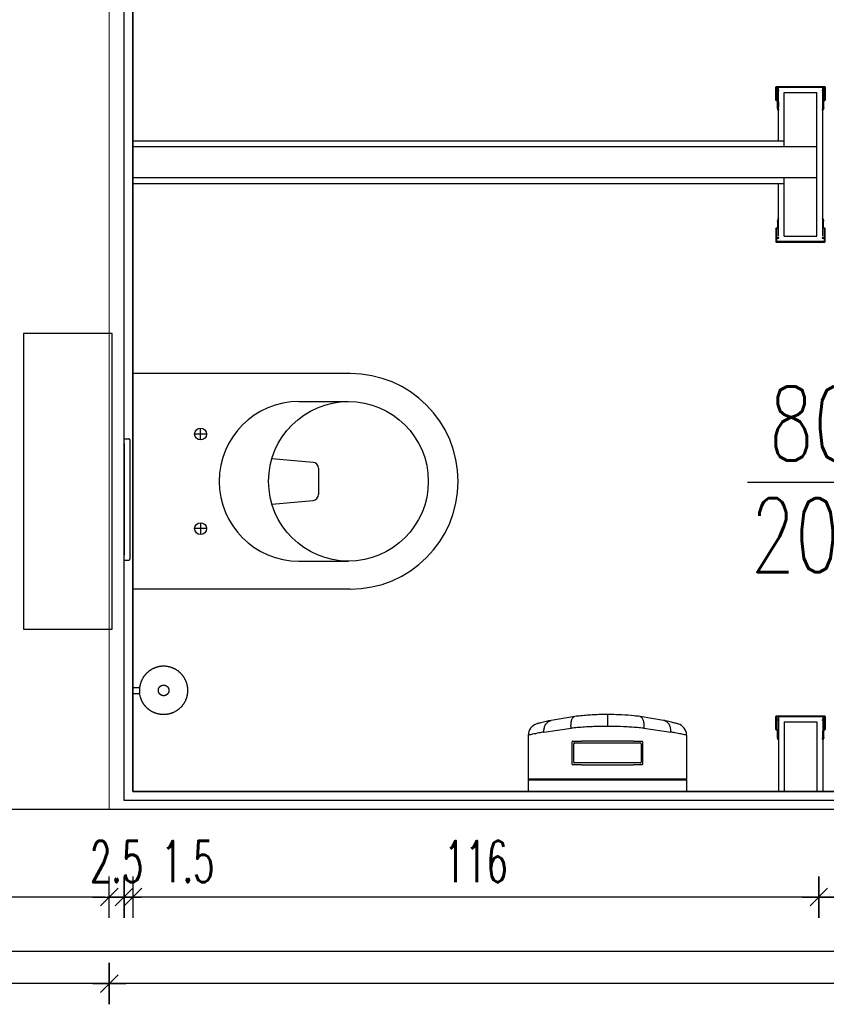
# Model space of a CAD drawing. Header units: centimetres. Extents: x -15121 to 30567, y -60641 to 0.
# Tile 29 of 256: x 2229 to 2365, y -25622 to -25455. Entities that reach past the tile are written whole.
import ezdxf

# ---------------------------------------------------------------- set-up
doc = ezdxf.new("R2010")
doc.units = ezdxf.units.CM
doc.header["$LTSCALE"] = 60
for name, color, linetype in [('AIKA podłoga wc pod meble', 8, 'Continuous'), ('AIKA sanitariaty', 7, 'Continuous'), ('AIKA TYNK', 5, 'Continuous'), ('AIKA widokowe', 7, 'Continuous'), ('AIKA wymiarowanie gnaizdka rzut lobby', 7, 'Continuous'), ('AIKA wymiarowanie wc rzut', 7, 'Continuous'), ('AIKA ŚCIANA', 8, 'Continuous')]:
    doc.layers.add(name, color=color, linetype=linetype)
doc.layers.add('opisy', color=1, linetype='Continuous', lineweight=15)
doc.styles.add('RomanS', font='romans.shx')
doc.styles.add('wymiar', font='txt.shx', dxfattribs={"width": 0.6})
doc.dimstyles.new('Dwudziestka', dxfattribs={"dimtxt": 7, "dimasz": 0.7, "dimexe": 5, "dimexo": 0, "dimgap": 2.5, "dimtad": 1, "dimtoh": 1, "dimdec": 3, "dimrnd": 0.5, "dimdsep": 46, "dimtxsty": 'wymiar', "dimblk": 'znacznik', "dimcen": 0, "dimdle": 5, "dimse1": 1, "dimse2": 1, "dimclrd": 256, "dimclre": 256, "dimclrt": 256, "dimadec": 0, "dimazin": 0, "dimtfac": 0.4, "dimtdec": 3, "dimtix": 1, "dimtofl": 0, "dimtmove": 2, "dimatfit": 3, "dimldrblk": 'znacznik', "dimfxl": 1, "dimtolj": 1, "dimarcsym": 0})

# ---------------------------------------------------------------- blocks, each defined once
blk = doc.blocks.new('toaleta top')
at = {"layer": 'AIKA sanitariaty'}
for p, q in [((-18.25, 39.75), (-18.25, 3)), ((-13.5, 31.08), (-13.5, 39.45)), ((13.5, 31.08), (13.5, 39.45)), ((18.25, 39.75), (18.25, 3)), ((-3.85, 26.52), (-3.22, 33.48)), ((-2.22, 34.39), (2.22, 34.39)), ((3.85, 26.52), (3.22, 33.48)), ((-8, 15.44), (-8, 13.44)), ((8, 15.44), (8, 13.44)), ((-7, 14.44), (-9, 14.44)), ((7, 14.44), (9, 14.44)), ((-18.25, 3), (18.25, 3)), ((25, -0.5), (-25, -0.5)), ((-25, -0.5), (-25, -15.5)), ((25, -15.5), (25, -0.5)), ((-25, -15.5), (25, -15.5))]:
    blk.add_line(p, q, dxfattribs=at)
for centre, radius in [((0, 39.45), 13.5), ((-8, 14.44), 1), ((8, 14.44), 1)]:
    blk.add_circle(centre, radius, dxfattribs=at)
for centre, radius, start, end in [((0, 39.75), 18.25, 0, 180), ((-2.22, 33.39), 1, 90, 174.822), ((2.22, 33.39), 1, 5.178, 90), ((0, 31.08), 13.5, 180, 0)]:
    blk.add_arc(centre, radius, start, end, dxfattribs=at)
blk = doc.blocks.new('sl parawan')
at = {"layer": 'AIKA widokowe'}
for p, q in [((-59.55, -92.06), (-59.55, -94.27)), ((-51.3, -91.99), (-59.48, -91.99)), ((-59.42, -92.64), (-59.42, -92.12)), ((-59.42, -92.12), (-51.37, -92.12)), ((-59.05, -92.64), (-59.42, -92.64)), ((-59.42, -94.27), (-59.42, -92.71)), ((-59.42, -92.71), (-59.05, -92.71)), ((-59.15, -117.31), (-59.15, -92.12)), ((-59.05, -92.71), (-59.05, -92.64)), ((-58.15, -117.31), (-58.15, -92.99)), ((-52.65, -92.99), (-58.15, -92.99)), ((-52.65, -102.15), (-52.65, -92.99)), ((-51.37, -92.64), (-51.74, -92.64)), ((-51.74, -92.64), (-51.74, -92.71)), ((-51.74, -92.71), (-51.37, -92.71)), ((-51.65, -101.15), (-51.65, -92.12)), ((-51.37, -92.12), (-51.37, -92.64)), ((-51.37, -92.71), (-51.37, -94.27)), ((-51.24, -94.27), (-51.24, -92.06)), ((-59.27, -94.55), (-59.27, -95.45)), ((-59.14, -95.45), (-59.14, -94.55)), ((-51.65, -94.55), (-51.65, -95.45)), ((-51.52, -95.45), (-51.52, -94.55)), ((-59.31, -95.58), (-59.23, -95.94)), ((-59.28, -95.48), (-59.3, -95.54)), ((-59.18, -95.57), (-59.16, -95.53)), ((-59.1, -95.92), (-59.18, -95.57)), ((-51.61, -95.57), (-51.69, -95.92)), ((-51.63, -95.53), (-51.61, -95.57)), ((-51.56, -95.94), (-51.48, -95.58)), ((-51.49, -95.54), (-51.51, -95.48)), ((57.5, -101.15), (-52.65, -101.15)), ((57.5, -102.15), (-58.15, -102.15)), ((-58.15, -107.45), (57.5, -107.45)), ((-52.65, -117.31), (-52.65, -107.33)), ((-52.65, -108.45), (57.5, -108.45)), ((-51.65, -117.31), (-51.65, -108.45)), ((-59.31, -114.72), (-59.23, -114.36)), ((-59.28, -114.82), (-59.3, -114.76)), ((-59.27, -115.75), (-59.27, -114.85)), ((-59.1, -114.38), (-59.18, -114.73)), ((-59.18, -114.73), (-59.16, -114.77)), ((-59.14, -114.85), (-59.14, -115.75)), ((-51.61, -114.73), (-51.69, -114.38)), ((-51.65, -115.75), (-51.65, -114.85)), ((-51.63, -114.77), (-51.61, -114.73)), ((-51.56, -114.36), (-51.48, -114.72)), ((-51.52, -114.85), (-51.52, -115.75)), ((-51.49, -114.76), (-51.51, -114.82)), ((-59.55, -118.24), (-59.55, -116.03)), ((-59.42, -116.03), (-59.42, -117.59)), ((-51.37, -117.59), (-51.37, -116.03)), ((-51.24, -116.03), (-51.24, -118.24)), ((-51.3, -118.31), (-59.48, -118.31)), ((-59.42, -117.59), (-59.05, -117.59)), ((-59.05, -117.66), (-59.42, -117.66)), ((-59.42, -117.66), (-59.42, -118.18)), ((-59.42, -118.18), (-51.37, -118.18)), ((-59.05, -117.59), (-59.05, -117.66)), ((-52.65, -117.31), (-58.15, -117.31)), ((-51.74, -117.66), (-51.74, -117.59)), ((-51.74, -117.59), (-51.37, -117.59)), ((-51.37, -117.66), (-51.74, -117.66)), ((-51.37, -118.18), (-51.37, -117.66)), ((-59.55, -198.56), (-59.55, -200.78)), ((-59.55, -198.56), (-59.55, -200.78)), ((-59.55, -198.56), (-59.55, -200.78)), ((-57.52, -198.5), (-59.48, -198.5)), ((-57.52, -198.5), (-59.48, -198.5)), ((-51.3, -198.5), (-59.48, -198.5)), ((-59.42, -199.15), (-59.42, -198.63)), ((-59.42, -198.63), (-57.58, -198.63)), ((-59.42, -199.15), (-59.42, -198.63)), ((-59.42, -198.63), (-57.58, -198.63)), ((-59.42, -199.15), (-59.42, -198.63)), ((-59.42, -198.63), (-51.37, -198.63)), ((-59.05, -199.15), (-59.42, -199.15)), ((-59.05, -199.15), (-59.42, -199.15)), ((-59.05, -199.15), (-59.42, -199.15)), ((-59.42, -200.78), (-59.42, -199.22)), ((-59.42, -199.22), (-59.05, -199.22)), ((-59.42, -200.78), (-59.42, -199.22)), ((-59.42, -199.22), (-59.05, -199.22)), ((-59.42, -200.78), (-59.42, -199.22)), ((-59.42, -199.22), (-59.05, -199.22)), ((-59.15, -198.63), (-59.15, -211.27)), ((-59.05, -199.22), (-59.05, -199.15)), ((-59.05, -199.22), (-59.05, -199.15)), ((-59.05, -199.22), (-59.05, -199.15)), ((-52.65, -199.5), (-58.15, -199.5)), ((-58.15, -199.5), (-58.15, -211.27)), ((-52.65, -199.5), (-52.65, -211.27)), ((-51.37, -199.15), (-51.74, -199.15)), ((-51.74, -199.15), (-51.74, -199.22)), ((-51.74, -199.22), (-51.37, -199.22)), ((-51.65, -198.63), (-51.65, -211.27)), ((-51.37, -198.63), (-51.37, -199.15)), ((-51.37, -199.22), (-51.37, -200.78)), ((-51.24, -200.78), (-51.24, -198.56)), ((-59.27, -201.06), (-59.27, -201.96)), ((-59.27, -201.06), (-59.27, -201.96)), ((-59.27, -201.06), (-59.27, -201.96)), ((-59.14, -201.96), (-59.14, -201.06)), ((-59.14, -201.96), (-59.14, -201.06)), ((-59.14, -201.96), (-59.14, -201.06)), ((-51.65, -201.06), (-51.65, -201.96)), ((-51.52, -201.96), (-51.52, -201.06)), ((-59.31, -202.08), (-59.23, -202.45)), ((-59.28, -201.98), (-59.3, -202.04)), ((-59.28, -201.98), (-59.3, -202.05)), ((-59.18, -202.08), (-59.16, -202.03)), ((-59.18, -202.08), (-59.16, -202.04)), ((-59.1, -202.42), (-59.18, -202.08)), ((-51.61, -202.08), (-51.69, -202.42)), ((-51.63, -202.04), (-51.61, -202.08)), ((-51.56, -202.45), (-51.48, -202.08)), ((-51.49, -202.05), (-51.51, -201.98))]:
    blk.add_line(p, q, dxfattribs=at)
for centre, radius, start, end in [((-59.48, -92.06), 0.065, 90, 180), ((-51.3, -92.06), 0.065, 0, 90), ((-59.41, -94.27), 0.14, 180, 270), ((-59.41, -94.27), 0.01, 180, 270), ((-59.41, -94.55), 0.27, 0, 90), ((-59.41, -94.55), 0.14, 0, 90), ((-51.38, -94.55), 0.27, 90, 180), ((-51.38, -94.55), 0.14, 90, 180), ((-51.38, -94.27), 0.01, 270, 0), ((-51.38, -94.27), 0.14, 270, 0), ((-59.25, -95.56), 0.055, 154.9424, 192.3489), ((-59.33, -95.45), 0.055, 334.9424, 0), ((-59.16, -95.93), 0.0649, 192.3489, 12.3224), ((-59.33, -95.45), 0.185, 334.9424, 0), ((-51.63, -95.93), 0.0649, 167.6776, 347.6511), ((-51.46, -95.45), 0.185, 180, 205.0576), ((-51.46, -95.45), 0.055, 180, 205.0576), ((-51.53, -95.56), 0.055, 347.6511, 25.0576), ((-59.25, -114.74), 0.055, 167.6511, 205.0576), ((-59.33, -114.85), 0.055, 0, 25.0576), ((-59.16, -114.37), 0.0649, 347.6776, 167.6511), ((-59.33, -114.85), 0.185, 0, 25.0576), ((-51.63, -114.37), 0.0649, 12.3489, 192.3224), ((-51.46, -114.85), 0.185, 154.9424, 180), ((-51.46, -114.85), 0.055, 154.9424, 180), ((-51.53, -114.74), 0.055, 334.9424, 12.3489), ((-59.41, -116.03), 0.14, 90, 180), ((-59.41, -116.03), 0.01, 90, 180), ((-59.41, -115.75), 0.14, 270, 0), ((-59.41, -115.75), 0.27, 270, 0), ((-51.38, -115.75), 0.27, 180, 270), ((-51.38, -115.75), 0.14, 180, 270), ((-51.38, -116.03), 0.14, 0, 90), ((-51.38, -116.03), 0.01, 0, 90), ((-59.48, -118.24), 0.065, 180, 270), ((-51.3, -118.24), 0.065, 270, 0), ((-59.48, -198.56), 0.065, 90, 180), ((-59.48, -198.56), 0.065, 90, 180), ((-59.48, -198.56), 0.065, 90, 180), ((-51.3, -198.56), 0.065, 0, 90), ((-59.41, -200.78), 0.14, 180, 270), ((-59.41, -200.78), 0.14, 180, 270), ((-59.41, -200.78), 0.14, 180, 270), ((-59.41, -200.78), 0.01, 180, 270), ((-59.41, -200.78), 0.01, 180, 270), ((-59.41, -200.78), 0.01, 180, 270), ((-59.41, -201.06), 0.27, 0, 90), ((-59.41, -201.06), 0.27, 0, 90), ((-59.41, -201.06), 0.27, 0, 90), ((-59.41, -201.06), 0.14, 0, 90), ((-59.41, -201.06), 0.14, 0, 90), ((-59.41, -201.06), 0.14, 0, 90), ((-51.38, -201.06), 0.27, 90, 180), ((-51.38, -201.06), 0.14, 90, 180), ((-51.38, -200.78), 0.01, 270, 0), ((-51.38, -200.78), 0.14, 270, 0), ((-59.25, -202.07), 0.055, 154.9424, 192.3489), ((-59.25, -202.07), 0.055, 154.9424, 192.3489), ((-59.33, -201.96), 0.055, 334.9424, 0), ((-59.33, -201.96), 0.055, 334.9424, 0), ((-59.16, -202.43), 0.0649, 192.3489, 12.3224), ((-59.33, -201.96), 0.185, 334.9424, 360), ((-59.33, -201.96), 0.185, 334.9424, 0), ((-51.63, -202.43), 0.0649, 167.6776, 347.6511), ((-51.46, -201.96), 0.185, 180, 205.0576), ((-51.46, -201.96), 0.055, 180, 205.0576), ((-51.53, -202.07), 0.055, 347.6511, 25.0576)]:
    blk.add_arc(centre, radius, start, end, dxfattribs=at)
blk = doc.blocks.new('sl szczotka rzut')
at = {"layer": 'AIKA sanitariaty', "transparency": 33554610}
for p, q in [((22238.01, -28535.25), (22238.01, -28534.12)), ((22239.01, -28535.25), (22239.01, -28534.12)), ((22239.01, -28535.25), (22238.01, -28535.25))]:
    blk.add_line(p, q, dxfattribs=at)
for points in [[(22235.26, -28527.56), (22235.39, -28527.42), (22235.5, -28527.29), (22235.6, -28527.19), (22235.69, -28527.1), (22235.78, -28527.02), (22235.85, -28526.95), (22235.92, -28526.89), (22235.99, -28526.84), (22236.06, -28526.79), (22236.12, -28526.74), (22236.18, -28526.7), (22236.24, -28526.66), (22236.3, -28526.62), (22236.35, -28526.58), (22236.41, -28526.55), (22236.47, -28526.51), (22236.53, -28526.48), (22236.59, -28526.45), (22236.65, -28526.42), (22236.71, -28526.39), (22236.77, -28526.36), (22236.83, -28526.33), (22236.89, -28526.3), (22236.95, -28526.28), (22237.01, -28526.25), (22237.07, -28526.23), (22237.14, -28526.2), (22237.2, -28526.18), (22237.26, -28526.16), (22237.33, -28526.14), (22237.39, -28526.12), (22237.46, -28526.1), (22237.52, -28526.09), (22237.59, -28526.07), (22237.65, -28526.06), (22237.72, -28526.04), (22237.78, -28526.03), (22237.85, -28526.02), (22237.91, -28526.01), (22237.98, -28526), (22238.05, -28525.99), (22238.11, -28525.98), (22238.18, -28525.98), (22238.25, -28525.97), (22238.31, -28525.97), (22238.38, -28525.97), (22238.45, -28525.97), (22238.51, -28525.97), (22238.58, -28525.97), (22238.65, -28525.97), (22238.71, -28525.97), (22238.78, -28525.97), (22238.85, -28525.98), (22238.91, -28525.98), (22238.98, -28525.99), (22239.05, -28526), (22239.11, -28526.01), (22239.18, -28526.02), (22239.25, -28526.03), (22239.31, -28526.04), (22239.38, -28526.06), (22239.44, -28526.07), (22239.51, -28526.09), (22239.57, -28526.1), (22239.64, -28526.12), (22239.7, -28526.14), (22239.76, -28526.16), (22239.83, -28526.18), (22239.89, -28526.2), (22239.95, -28526.23), (22240.02, -28526.25), (22240.08, -28526.28), (22240.14, -28526.3), (22240.2, -28526.33), (22240.26, -28526.36), (22240.32, -28526.39), (22240.38, -28526.42), (22240.44, -28526.45), (22240.5, -28526.48), (22240.56, -28526.51), (22240.62, -28526.55), (22240.67, -28526.58), (22240.73, -28526.62), (22240.79, -28526.65), (22240.84, -28526.69), (22240.9, -28526.73), (22240.95, -28526.77), (22241, -28526.81), (22241.06, -28526.85), (22241.11, -28526.89), (22241.16, -28526.94), (22241.21, -28526.98), (22241.26, -28527.02), (22241.31, -28527.07), (22241.36, -28527.12), (22241.41, -28527.16), (22241.45, -28527.21), (22241.5, -28527.26), (22241.54, -28527.31), (22241.59, -28527.36), (22241.63, -28527.41), (22241.67, -28527.46), (22241.72, -28527.51), (22241.76, -28527.56), (22241.8, -28527.62), (22241.84, -28527.67), (22241.88, -28527.73), (22241.91, -28527.78), (22241.95, -28527.84), (22241.99, -28527.89), (22242.02, -28527.95), (22242.05, -28528.01), (22242.09, -28528.07), (22242.12, -28528.13), (22242.15, -28528.19), (22242.18, -28528.25), (22242.21, -28528.31), (22242.24, -28528.37), (22242.27, -28528.43), (22242.29, -28528.49), (22242.32, -28528.55), (22242.34, -28528.61), (22242.36, -28528.68), (22242.39, -28528.74), (22242.41, -28528.8), (22242.43, -28528.87), (22242.45, -28528.93), (22242.46, -28529), (22242.48, -28529.06), (22242.5, -28529.13), (22242.51, -28529.19), (22242.52, -28529.26), (22242.54, -28529.32), (22242.55, -28529.39), (22242.56, -28529.45), (22242.57, -28529.52), (22242.58, -28529.59), (22242.58, -28529.65), (22242.59, -28529.72), (22242.59, -28529.79), (22242.6, -28529.85), (22242.6, -28529.92), (22242.6, -28529.99), (22242.6, -28530.05), (22242.6, -28530.12), (22242.6, -28530.19), (22242.6, -28530.25), (22242.59, -28530.32), (22242.59, -28530.39), (22242.58, -28530.45), (22242.58, -28530.52), (22242.57, -28530.59), (22242.56, -28530.65), (22242.55, -28530.72), (22242.54, -28530.79), (22242.52, -28530.85), (22242.51, -28530.92), (22242.5, -28530.98), (22242.48, -28531.05), (22242.46, -28531.11), (22242.45, -28531.18), (22242.43, -28531.24), (22242.41, -28531.3), (22242.39, -28531.37), (22242.36, -28531.43), (22242.34, -28531.49), (22242.32, -28531.56), (22242.29, -28531.62), (22242.27, -28531.68), (22242.24, -28531.74), (22242.21, -28531.8), (22242.18, -28531.86), (22242.15, -28531.92), (22242.12, -28531.98), (22242.09, -28532.04), (22242.05, -28532.1), (22242.02, -28532.16), (22241.99, -28532.21), (22241.95, -28532.27), (22241.91, -28532.33), (22241.88, -28532.38), (22241.84, -28532.44), (22241.8, -28532.49), (22241.76, -28532.54), (22241.72, -28532.6), (22241.67, -28532.65), (22241.63, -28532.7), (22241.59, -28532.75), (22241.54, -28532.8), (22241.5, -28532.85), (22241.45, -28532.9), (22241.41, -28532.94), (22241.36, -28532.99), (22241.31, -28533.04), (22241.26, -28533.08), (22241.21, -28533.13), (22241.16, -28533.17), (22241.11, -28533.21), (22241.06, -28533.26), (22241, -28533.3), (22240.95, -28533.34), (22240.9, -28533.38), (22240.84, -28533.42), (22240.79, -28533.45), (22240.73, -28533.49), (22240.67, -28533.53), (22240.62, -28533.56), (22240.56, -28533.59), (22240.5, -28533.63), (22240.44, -28533.66), (22240.38, -28533.69), (22240.32, -28533.72), (22240.26, -28533.75), (22240.2, -28533.78), (22240.14, -28533.8), (22240.08, -28533.83), (22240.02, -28533.86), (22239.95, -28533.88), (22239.89, -28533.9), (22239.83, -28533.93), (22239.76, -28533.95), (22239.7, -28533.97), (22239.64, -28533.99), (22239.57, -28534), (22239.51, -28534.02), (22239.44, -28534.04), (22239.38, -28534.05), (22239.32, -28534.06), (22239.27, -28534.07), (22239.22, -28534.09), (22239.17, -28534.09), (22239.13, -28534.1), (22239.1, -28534.11), (22239.07, -28534.11), (22239.05, -28534.11), (22239.03, -28534.12), (22239.01, -28534.12), (22238.99, -28534.12), (22238.97, -28534.12), (22238.94, -28534.12), (22238.9, -28534.13), (22238.86, -28534.13), (22238.81, -28534.13), (22238.75, -28534.13), (22238.69, -28534.14), (22238.62, -28534.14), (22238.55, -28534.14), (22238.47, -28534.14), (22238.39, -28534.14), (22238.31, -28534.13), (22238.23, -28534.13), (22238.16, -28534.13), (22238.1, -28534.12), (22238.04, -28534.12), (22238, -28534.12), (22237.98, -28534.12)], [(22235.26, -28527.56), (22235.16, -28527.72), (22235.07, -28527.86), (22234.99, -28527.98), (22234.93, -28528.09), (22234.88, -28528.19), (22234.83, -28528.29), (22234.79, -28528.37), (22234.76, -28528.45), (22234.73, -28528.52), (22234.7, -28528.6), (22234.67, -28528.67), (22234.65, -28528.73), (22234.62, -28528.8), (22234.6, -28528.87), (22234.58, -28528.93), (22234.56, -28529), (22234.55, -28529.06), (22234.53, -28529.13), (22234.52, -28529.19), (22234.5, -28529.26), (22234.49, -28529.32), (22234.48, -28529.39), (22234.47, -28529.45), (22234.46, -28529.52), (22234.45, -28529.59), (22234.45, -28529.65), (22234.44, -28529.72), (22234.43, -28529.79), (22234.43, -28529.85), (22234.43, -28529.92), (22234.43, -28529.99), (22234.43, -28530.05), (22234.43, -28530.12), (22234.43, -28530.19), (22234.43, -28530.25), (22234.43, -28530.32), (22234.44, -28530.39), (22234.45, -28530.45), (22234.45, -28530.52), (22234.46, -28530.59), (22234.47, -28530.65), (22234.48, -28530.72), (22234.49, -28530.79), (22234.5, -28530.85), (22234.52, -28530.92), (22234.53, -28530.98), (22234.55, -28531.05), (22234.56, -28531.11), (22234.58, -28531.18), (22234.6, -28531.24), (22234.62, -28531.3), (22234.64, -28531.37), (22234.66, -28531.43), (22234.69, -28531.49), (22234.71, -28531.56), (22234.74, -28531.62), (22234.76, -28531.68), (22234.79, -28531.74), (22234.82, -28531.8), (22234.85, -28531.86), (22234.88, -28531.92), (22234.91, -28531.98), (22234.94, -28532.04), (22234.97, -28532.1), (22235.01, -28532.16), (22235.04, -28532.21), (22235.08, -28532.27), (22235.11, -28532.33), (22235.15, -28532.38), (22235.19, -28532.44), (22235.23, -28532.49), (22235.27, -28532.54), (22235.31, -28532.6), (22235.35, -28532.65), (22235.4, -28532.7), (22235.44, -28532.75), (22235.48, -28532.8), (22235.53, -28532.85), (22235.58, -28532.9), (22235.62, -28532.94), (22235.67, -28532.99), (22235.72, -28533.04), (22235.77, -28533.08), (22235.82, -28533.13), (22235.87, -28533.17), (22235.92, -28533.21), (22235.97, -28533.26), (22236.03, -28533.3), (22236.08, -28533.34), (22236.13, -28533.38), (22236.19, -28533.42), (22236.24, -28533.45), (22236.3, -28533.49), (22236.36, -28533.53), (22236.41, -28533.56), (22236.47, -28533.59), (22236.53, -28533.63), (22236.59, -28533.66), (22236.65, -28533.69), (22236.71, -28533.72), (22236.78, -28533.75), (22236.84, -28533.78), (22236.92, -28533.81), (22236.99, -28533.85), (22237.07, -28533.88), (22237.16, -28533.91), (22237.26, -28533.94), (22237.37, -28533.97), (22237.49, -28534.01), (22237.63, -28534.04), (22237.79, -28534.08), (22237.98, -28534.12)]]:
    blk.add_lwpolyline(points, dxfattribs=at)
blk.add_lwpolyline([(22239.38, -28530.29), (22239.39, -28530.27), (22239.39, -28530.26), (22239.39, -28530.24), (22239.39, -28530.23), (22239.4, -28530.21), (22239.4, -28530.2), (22239.4, -28530.19), (22239.4, -28530.17), (22239.41, -28530.16), (22239.41, -28530.14), (22239.41, -28530.13), (22239.41, -28530.11), (22239.41, -28530.1), (22239.41, -28530.08), (22239.41, -28530.07), (22239.41, -28530.05), (22239.41, -28530.04), (22239.41, -28530.02), (22239.41, -28530.01), (22239.41, -28530), (22239.41, -28529.98), (22239.41, -28529.97), (22239.41, -28529.95), (22239.4, -28529.94), (22239.4, -28529.92), (22239.4, -28529.91), (22239.4, -28529.89), (22239.39, -28529.88), (22239.39, -28529.86), (22239.39, -28529.85), (22239.39, -28529.84), (22239.38, -28529.82), (22239.38, -28529.81), (22239.37, -28529.79), (22239.37, -28529.78), (22239.36, -28529.77), (22239.36, -28529.75), (22239.35, -28529.74), (22239.35, -28529.72), (22239.34, -28529.71), (22239.34, -28529.7), (22239.33, -28529.68), (22239.33, -28529.67), (22239.32, -28529.66), (22239.31, -28529.64), (22239.31, -28529.63), (22239.3, -28529.62), (22239.29, -28529.6), (22239.28, -28529.59), (22239.28, -28529.58), (22239.27, -28529.57), (22239.26, -28529.55), (22239.25, -28529.54), (22239.24, -28529.53), (22239.24, -28529.52), (22239.23, -28529.51), (22239.22, -28529.5), (22239.21, -28529.48), (22239.2, -28529.47), (22239.19, -28529.46), (22239.18, -28529.45), (22239.17, -28529.44), (22239.16, -28529.43), (22239.15, -28529.42), (22239.14, -28529.41), (22239.13, -28529.4), (22239.12, -28529.39), (22239.11, -28529.38), (22239.1, -28529.37), (22239.08, -28529.36), (22239.07, -28529.35), (22239.06, -28529.34), (22239.05, -28529.33), (22239.04, -28529.32), (22239.03, -28529.32), (22239.01, -28529.31), (22239, -28529.3), (22238.99, -28529.29), (22238.98, -28529.28), (22238.96, -28529.28), (22238.95, -28529.27), (22238.94, -28529.26), (22238.92, -28529.25), (22238.91, -28529.25), (22238.9, -28529.24), (22238.88, -28529.24), (22238.87, -28529.23), (22238.86, -28529.22), (22238.84, -28529.22), (22238.83, -28529.21), (22238.82, -28529.21), (22238.8, -28529.2), (22238.79, -28529.2), (22238.77, -28529.19), (22238.76, -28529.19), (22238.75, -28529.19), (22238.73, -28529.18), (22238.72, -28529.18), (22238.7, -28529.18), (22238.69, -28529.17), (22238.67, -28529.17), (22238.66, -28529.17), (22238.65, -28529.17), (22238.63, -28529.16), (22238.62, -28529.16), (22238.6, -28529.16), (22238.59, -28529.16), (22238.57, -28529.16), (22238.56, -28529.16), (22238.54, -28529.16), (22238.53, -28529.16), (22238.51, -28529.16), (22238.5, -28529.16), (22238.48, -28529.16), (22238.47, -28529.16), (22238.46, -28529.16), (22238.44, -28529.16), (22238.43, -28529.16), (22238.41, -28529.16), (22238.4, -28529.16), (22238.38, -28529.17), (22238.37, -28529.17), (22238.35, -28529.17), (22238.34, -28529.17), (22238.32, -28529.18), (22238.31, -28529.18), (22238.3, -28529.18), (22238.28, -28529.19), (22238.27, -28529.19), (22238.25, -28529.19), (22238.24, -28529.2), (22238.23, -28529.2), (22238.21, -28529.21), (22238.2, -28529.21), (22238.18, -28529.22), (22238.17, -28529.22), (22238.16, -28529.23), (22238.14, -28529.24), (22238.13, -28529.24), (22238.12, -28529.25), (22238.1, -28529.25), (22238.09, -28529.26), (22238.08, -28529.27), (22238.07, -28529.28), (22238.05, -28529.28), (22238.04, -28529.29), (22238.03, -28529.3), (22238.02, -28529.31), (22238, -28529.32), (22237.99, -28529.32), (22237.98, -28529.33), (22237.97, -28529.34), (22237.96, -28529.35), (22237.94, -28529.36), (22237.93, -28529.37), (22237.92, -28529.38), (22237.91, -28529.39), (22237.9, -28529.4), (22237.89, -28529.41), (22237.88, -28529.42), (22237.87, -28529.43), (22237.86, -28529.44), (22237.85, -28529.45), (22237.84, -28529.46), (22237.83, -28529.47), (22237.82, -28529.48), (22237.81, -28529.5), (22237.8, -28529.51), (22237.79, -28529.52), (22237.78, -28529.53), (22237.78, -28529.54), (22237.77, -28529.55), (22237.76, -28529.57), (22237.75, -28529.58), (22237.74, -28529.59), (22237.74, -28529.6), (22237.73, -28529.62), (22237.72, -28529.63), (22237.72, -28529.64), (22237.71, -28529.66), (22237.7, -28529.67), (22237.7, -28529.68), (22237.69, -28529.7), (22237.68, -28529.71), (22237.68, -28529.72), (22237.67, -28529.74), (22237.67, -28529.75), (22237.66, -28529.77), (22237.66, -28529.78), (22237.65, -28529.79), (22237.65, -28529.81), (22237.65, -28529.82), (22237.64, -28529.84), (22237.64, -28529.85), (22237.64, -28529.86), (22237.63, -28529.88), (22237.63, -28529.89), (22237.63, -28529.91), (22237.63, -28529.92), (22237.62, -28529.94), (22237.62, -28529.95), (22237.62, -28529.97), (22237.62, -28529.98), (22237.62, -28530), (22237.62, -28530.01), (22237.62, -28530.02), (22237.62, -28530.04), (22237.62, -28530.05), (22237.62, -28530.07), (22237.62, -28530.08), (22237.62, -28530.1), (22237.62, -28530.11), (22237.62, -28530.13), (22237.62, -28530.14), (22237.62, -28530.16), (22237.62, -28530.17), (22237.63, -28530.19), (22237.63, -28530.2), (22237.63, -28530.21), (22237.63, -28530.23), (22237.64, -28530.24), (22237.64, -28530.26), (22237.64, -28530.27), (22237.65, -28530.29), (22237.65, -28530.3), (22237.65, -28530.31), (22237.66, -28530.33), (22237.66, -28530.34), (22237.67, -28530.36), (22237.67, -28530.37), (22237.68, -28530.38), (22237.68, -28530.4), (22237.69, -28530.41), (22237.7, -28530.42), (22237.7, -28530.44), (22237.71, -28530.45), (22237.72, -28530.46), (22237.72, -28530.48), (22237.73, -28530.49), (22237.74, -28530.5), (22237.74, -28530.52), (22237.75, -28530.53), (22237.76, -28530.54), (22237.77, -28530.55), (22237.78, -28530.56), (22237.78, -28530.58), (22237.79, -28530.59), (22237.8, -28530.6), (22237.81, -28530.61), (22237.82, -28530.62), (22237.83, -28530.63), (22237.84, -28530.65), (22237.85, -28530.66), (22237.86, -28530.67), (22237.87, -28530.68), (22237.88, -28530.69), (22237.89, -28530.7), (22237.9, -28530.71), (22237.91, -28530.72), (22237.92, -28530.73), (22237.93, -28530.74), (22237.94, -28530.75), (22237.96, -28530.76), (22237.97, -28530.77), (22237.98, -28530.78), (22237.99, -28530.78), (22238, -28530.79), (22238.02, -28530.8), (22238.03, -28530.81), (22238.04, -28530.82), (22238.05, -28530.82), (22238.07, -28530.83), (22238.08, -28530.84), (22238.09, -28530.85), (22238.1, -28530.85), (22238.12, -28530.86), (22238.13, -28530.87), (22238.14, -28530.87), (22238.16, -28530.88), (22238.17, -28530.88), (22238.18, -28530.89), (22238.2, -28530.89), (22238.21, -28530.9), (22238.23, -28530.9), (22238.24, -28530.91), (22238.25, -28530.91), (22238.27, -28530.92), (22238.28, -28530.92), (22238.3, -28530.92), (22238.31, -28530.93), (22238.32, -28530.93), (22238.34, -28530.93), (22238.35, -28530.94), (22238.37, -28530.94), (22238.38, -28530.94), (22238.4, -28530.94), (22238.41, -28530.95), (22238.43, -28530.95), (22238.44, -28530.95), (22238.46, -28530.95), (22238.47, -28530.95), (22238.48, -28530.95), (22238.5, -28530.95), (22238.51, -28530.95), (22238.53, -28530.95), (22238.54, -28530.95), (22238.56, -28530.95), (22238.57, -28530.95), (22238.59, -28530.95), (22238.6, -28530.95), (22238.62, -28530.95), (22238.63, -28530.94), (22238.65, -28530.94), (22238.66, -28530.94), (22238.67, -28530.94), (22238.69, -28530.93), (22238.7, -28530.93), (22238.72, -28530.93), (22238.73, -28530.92), (22238.75, -28530.92), (22238.76, -28530.92), (22238.77, -28530.91), (22238.79, -28530.91), (22238.8, -28530.9), (22238.82, -28530.9), (22238.83, -28530.89), (22238.84, -28530.89), (22238.86, -28530.88), (22238.87, -28530.88), (22238.88, -28530.87), (22238.9, -28530.87), (22238.91, -28530.86), (22238.92, -28530.85), (22238.94, -28530.85), (22238.95, -28530.84), (22238.96, -28530.83), (22238.98, -28530.82), (22238.99, -28530.82), (22239, -28530.81), (22239.01, -28530.8), (22239.03, -28530.79), (22239.04, -28530.78), (22239.05, -28530.78), (22239.06, -28530.77), (22239.07, -28530.76), (22239.08, -28530.75), (22239.1, -28530.74), (22239.11, -28530.73), (22239.12, -28530.72), (22239.13, -28530.71), (22239.14, -28530.7), (22239.15, -28530.69), (22239.16, -28530.68), (22239.17, -28530.67), (22239.18, -28530.66), (22239.19, -28530.65), (22239.2, -28530.63), (22239.21, -28530.62), (22239.22, -28530.61), (22239.23, -28530.6), (22239.24, -28530.59), (22239.24, -28530.58), (22239.25, -28530.56), (22239.26, -28530.55), (22239.27, -28530.54), (22239.28, -28530.53), (22239.28, -28530.52), (22239.29, -28530.5), (22239.3, -28530.49), (22239.31, -28530.48), (22239.31, -28530.46), (22239.32, -28530.45), (22239.33, -28530.44), (22239.33, -28530.42), (22239.34, -28530.41), (22239.34, -28530.4), (22239.35, -28530.38), (22239.35, -28530.37), (22239.36, -28530.36), (22239.36, -28530.34), (22239.37, -28530.33), (22239.37, -28530.31), (22239.38, -28530.3)], close=True, dxfattribs=at)
blk = doc.blocks.new('sl dozownik papieru rzut')
at = {"layer": 'AIKA sanitariaty'}
for p, q in [((13.4, 0), (-13.4, 0)), ((-13.4, -1.95), (-13.4, 0)), ((13.4, -1.95), (13.4, 0)), ((13.4, -1.95), (-13.4, -1.95)), ((-13.4, -2.05), (13.4, -2.05)), ((-13.4, -9.49), (-13.4, -2.05)), ((-13.35, -2), (13.35, -2)), ((13.4, -9.49), (13.4, -2.05)), ((-6, -4.65), (-6, -8.35)), ((-5.85, -4.5), (-4.39, -4.5)), ((-5.7, -8.05), (-5.7, -4.95)), ((-5.55, -4.8), (5.58, -4.8)), ((4.39, -4.5), (-4.39, -4.5)), ((4.39, -4.5), (5.85, -4.5)), ((5.7, -4.95), (5.7, -8.05)), ((6, -8.35), (6, -4.65)), ((5.55, -8.2), (-5.55, -8.2)), ((-4.39, -8.5), (-5.85, -8.5)), ((-4.39, -8.5), (4.39, -8.5)), ((5.85, -8.5), (4.39, -8.5)), ((-6.13, -10.69), (-10.73, -10.04)), ((0, -13), (0, -11)), ((10.73, -10.04), (6.13, -10.69)), ((-9.5, -12.01), (-5.51, -12.67)), ((5.51, -12.67), (9.5, -12.01))]:
    blk.add_line(p, q, dxfattribs=at)
for centre, radius, start, end in [((-13.35, -1.95), 0.05, 180, 270), ((-13.35, -2.05), 0.05, 90, 180), ((13.35, -1.95), 0.05, 270, 0), ((13.35, -2.05), 0.05, 0, 90), ((-5.85, -4.65), 0.15, 90, 180), ((-5.55, -4.95), 0.15, 90, 180), ((5.55, -4.95), 0.15, 0, 90), ((5.85, -4.65), 0.15, 0, 90), ((-5.55, -8.05), 0.15, 180, 270), ((5.55, -8.05), 0.15, 270, 0), ((-11.4, -9.49), 2, 180, 254.9453), ((-5.85, -8.35), 0.15, 180, 270), ((5.85, -8.35), 0.15, 270, 0), ((11.4, -9.49), 2, 285.0547, 0)]:
    blk.add_arc(centre, radius, start, end, dxfattribs=at)
for points, knots in [([(-13.4, -9.49), (-13.4, -9.49), (-13.32, -9.51), (-12.98, -9.59), (-12.73, -9.64), (-12.12, -9.77), (-11.78, -9.84), (-11.18, -9.96), (-10.96, -10), (-10.73, -10.04)], [719.365815, 719.365815, 719.365815, 719.365815, 741.542046, 741.542046, 763.718271, 763.718271, 782.93566, 782.93566, 792.832229, 792.832229, 792.832229, 792.832229]), ([(10.73, -10.04), (11.04, -9.98), (11.33, -9.93), (12.01, -9.8), (12.37, -9.72), (12.8, -9.63), (12.92, -9.6), (13.13, -9.55), (13.21, -9.54), (13.36, -9.5), (13.4, -9.49), (13.4, -9.49)], [645.89816, 645.89816, 645.89816, 645.89816, 659.198751, 659.198751, 681.041661, 681.041661, 692.345192, 692.345192, 703.648717, 703.648717, 719.365815, 719.365815, 719.365815, 719.365815]), ([(-11.92, -11.42), (-11.92, -11.42), (-11.84, -11.45), (-11.55, -11.52), (-11.32, -11.58), (-10.78, -11.72), (-10.47, -11.79), (-9.94, -11.91), (-9.74, -11.96), (-9.53, -12)], [719.365815, 719.365815, 719.365815, 719.365815, 741.542046, 741.542046, 763.718271, 763.718271, 782.93566, 782.93566, 793.101387, 793.101387, 793.101387, 793.101387]), ([(-10.73, -10.04), (-10.73, -10.04), (-10.73, -10.04), (-10.73, -10.05), (-10.73, -10.05), (-10.73, -10.07), (-10.73, -10.07), (-10.73, -10.09), (-10.73, -10.11), (-10.74, -10.14), (-10.74, -10.17), (-10.74, -10.25), (-10.73, -10.3), (-10.73, -10.45), (-10.71, -10.55), (-10.66, -10.85), (-10.59, -11.03), (-10.4, -11.41), (-10.26, -11.59), (-9.92, -11.86), (-9.73, -11.96), (-9.53, -12)], [-0.008999, -0.008999, -0.008999, -0.008999, 0, 0, 0.195131, 0.195131, 0.390205, 0.390205, 0.780355, 0.780355, 1.560665, 1.560665, 3.121408, 3.121408, 6.243965, 6.243965, 12.498055, 12.498055, 20.307105, 20.307105, 28.11533, 28.11533, 28.11533, 28.11533]), ([(-5.51, -12.67), (-5.63, -12.65), (-5.73, -12.58), (-5.92, -12.35), (-6, -12.19), (-6.11, -11.81), (-6.14, -11.61), (-6.17, -11.16), (-6.16, -10.93), (-6.13, -10.69), (-6.13, -10.69), (-6.13, -10.69)], [0, 0, 0, 0, 7.811334, 7.811334, 15.623566, 15.623566, 22.812435, 22.812435, 29.999926, 29.999926, 30.008028, 30.008028, 30.008028, 30.008028]), ([(-6.13, -10.69), (-5.79, -10.72), (-5.45, -10.76), (-4.32, -10.85), (-3.52, -10.9), (-2.07, -10.97), (-1.42, -10.99), (-0.51, -11), (-0.26, -11), (0, -11)], [665.068332, 665.068332, 665.068332, 665.068332, 674.873359, 674.873359, 696.15174, 696.15174, 712.840829, 712.840829, 719.36757, 719.36757, 719.36757, 719.36757]), ([(0, -11), (0.44, -11), (0.87, -11), (1.74, -10.98), (2.17, -10.96), (3.02, -10.93), (3.45, -10.9), (4.28, -10.85), (4.69, -10.82), (5.45, -10.76), (5.79, -10.72), (6.13, -10.69)], [719.36757, 719.36757, 719.36757, 719.36757, 730.491124, 730.491124, 741.614678, 741.614678, 752.738229, 752.738229, 763.861781, 763.861781, 773.666807, 773.666807, 773.666807, 773.666807]), ([(6.13, -10.69), (6.13, -10.69), (6.13, -10.69), (6.13, -10.7), (6.13, -10.7), (6.14, -10.72), (6.14, -10.73), (6.14, -10.75), (6.14, -10.76), (6.14, -10.81), (6.15, -10.84), (6.15, -10.93), (6.16, -10.98), (6.16, -11.16), (6.16, -11.27), (6.14, -11.61), (6.11, -11.81), (6, -12.19), (5.92, -12.35), (5.73, -12.58), (5.63, -12.65), (5.51, -12.67)], [-0.008087, -0.008087, -0.008087, -0.008087, 0, 0, 0.223897, 0.223897, 0.447699, 0.447699, 0.895311, 0.895311, 1.790581, 1.790581, 3.581414, 3.581414, 7.165142, 7.165142, 14.347918, 14.347918, 22.153528, 22.153528, 29.958241, 29.958241, 29.958241, 29.958241]), ([(10.73, -10.04), (10.73, -10.04), (10.73, -10.04), (10.74, -10.25), (10.73, -10.45), (10.66, -10.85), (10.59, -11.03), (10.4, -11.41), (10.26, -11.59), (9.92, -11.86), (9.73, -11.96), (9.53, -12)], [-0.008936, -0.008936, -0.008936, -0.008936, 0, 0, 6.258249, 6.258249, 12.51788, 12.51788, 20.330205, 20.330205, 28.1424, 28.1424, 28.1424, 28.1424]), ([(9.53, -12), (9.81, -11.94), (10.07, -11.88), (10.69, -11.74), (11, -11.66), (11.38, -11.57), (11.49, -11.54), (11.68, -11.49), (11.75, -11.47), (11.88, -11.44), (11.92, -11.42), (11.92, -11.42)], [645.629, 645.629, 645.629, 645.629, 659.198751, 659.198751, 681.041661, 681.041661, 692.345192, 692.345192, 703.648717, 703.648717, 719.365815, 719.365815, 719.365815, 719.365815]), ([(-9.53, -12), (-9.53, -12), (-9.52, -12), (-9.52, -12), (-9.51, -12), (-9.51, -12), (-9.5, -12.01), (-9.5, -12.01), (-9.5, -12.01), (-9.5, -12.01)], [125.169211, 125.169211, 125.169211, 125.169211, 125.262842, 125.262842, 125.558179, 125.558179, 125.889339, 125.889339, 126.290447, 126.290447, 126.290447, 126.290447]), ([(-5.51, -12.67), (-5.51, -12.67), (-5.51, -12.67), (-5.5, -12.67), (-5.5, -12.67), (-5.5, -12.67)], [25.154736, 25.154736, 25.154736, 25.154736, 25.2068571, 25.2068571, 25.5412471, 25.5412471, 25.5412471, 25.5412471]), ([(-5.5, -12.67), (-5.18, -12.71), (-4.86, -12.74), (-3.85, -12.84), (-3.14, -12.9), (-1.84, -12.97), (-1.26, -12.99), (-0.45, -13), (-0.23, -13), (0, -13)], [664.576978, 664.576978, 664.576978, 664.576978, 674.873359, 674.873359, 696.15174, 696.15174, 712.840829, 712.840829, 719.36757, 719.36757, 719.36757, 719.36757]), ([(0, -13), (0.39, -13), (0.78, -13), (1.55, -12.98), (1.93, -12.96), (2.69, -12.92), (3.07, -12.9), (3.81, -12.84), (4.17, -12.81), (4.86, -12.74), (5.18, -12.71), (5.5, -12.67)], [719.36757, 719.36757, 719.36757, 719.36757, 730.491124, 730.491124, 741.614678, 741.614678, 752.738229, 752.738229, 763.861781, 763.861781, 774.158161, 774.158161, 774.158161, 774.158161]), ([(5.5, -12.67), (5.5, -12.67), (5.5, -12.67), (5.51, -12.67), (5.51, -12.67), (5.51, -12.67)], [0, 0, 0, 0, 0.3582778, 0.3582778, 0.4217256, 0.4217256, 0.4217256, 0.4217256]), ([(9.5, -12.01), (9.5, -12.01), (9.5, -12.01), (9.51, -12), (9.51, -12), (9.52, -12), (9.52, -12), (9.53, -12)], [0, 0, 0, 0, 0.4713843, 0.4713843, 0.7522977, 0.7522977, 0.8768388, 0.8768388, 0.8768388, 0.8768388])]:
    blk.add_open_spline(points, degree=3, knots=knots, dxfattribs=at)
blk = doc.blocks.new('znacznik')
at = {"color": 0}
for points in [[(0, -5), (0, 5)], [(-4, 0), (4, 0)]]:
    blk.add_lwpolyline(points, dxfattribs=at)
at = {"color": 1}
blk.add_lwpolyline([(-2.12, -2.12), (2.12, 2.12)], dxfattribs=at)
blk = doc.blocks.new('*D5866')
at = {"layer": 'AIKA wymiarowanie wc rzut', "lineweight": -2, "transparency": 16777216}
blk.add_line((2571.94, -25603.53), (2364.84, -25603.53), dxfattribs=at)
at = {"layer": 'Defpoints', "color": 0, "transparency": 16777216}
for p in [(2364.14, -25585.7), (2572.64, -25585.57), (2364.14, -25603.53)]:
    blk.add_point(p, dxfattribs=at)
at = {"layer": 'AIKA wymiarowanie wc rzut', "lineweight": -2, "transparency": 16777216, "xscale": 0.7, "yscale": 0.7, "zscale": 0.7, "rotation": 180}
blk.add_blockref('znacznik', (2364.14, -25603.53), dxfattribs=at)
at = {"layer": 'AIKA wymiarowanie wc rzut', "lineweight": -2, "transparency": 16777216, "xscale": 0.7, "yscale": 0.7, "zscale": 0.7}
blk.add_blockref('znacznik', (2572.64, -25603.53), dxfattribs=at)
at = {"layer": 'AIKA wymiarowanie wc rzut', "transparency": 16777216, "insert": (2468.39, -25597.53), "char_height": 7, "attachment_point": 5, "style": 'wymiar'}
blk.add_mtext('\\A1;208.5', dxfattribs=at)
blk = doc.blocks.new('*D5867')
at = {"layer": 'AIKA wymiarowanie wc rzut', "lineweight": -2, "transparency": 16777216}
blk.add_line((2363.44, -25603.53), (2248.84, -25603.53), dxfattribs=at)
at = {"layer": 'Defpoints', "color": 0, "transparency": 16777216}
for p in [(2248.14, -25585.7), (2364.14, -25585.7), (2248.14, -25603.53)]:
    blk.add_point(p, dxfattribs=at)
at = {"layer": 'AIKA wymiarowanie wc rzut', "lineweight": -2, "transparency": 16777216, "xscale": 0.7, "yscale": 0.7, "zscale": 0.7, "rotation": 180}
blk.add_blockref('znacznik', (2248.14, -25603.53), dxfattribs=at)
at = {"layer": 'AIKA wymiarowanie wc rzut', "lineweight": -2, "transparency": 16777216, "xscale": 0.7, "yscale": 0.7, "zscale": 0.7}
blk.add_blockref('znacznik', (2364.14, -25603.53), dxfattribs=at)
at = {"layer": 'AIKA wymiarowanie wc rzut', "transparency": 16777216, "insert": (2306.14, -25597.53), "char_height": 7, "attachment_point": 5, "style": 'wymiar'}
blk.add_mtext('\\A1;116', dxfattribs=at)
blk = doc.blocks.new('*D5868')
at = {"layer": 'AIKA wymiarowanie wc rzut', "lineweight": -2, "transparency": 16777216}
for p, q in [((2245.94, -25603.53), (2245.24, -25603.53)), ((2248.84, -25603.53), (2249.54, -25603.53))]:
    blk.add_line(p, q, dxfattribs=at)
at = {"layer": 'Defpoints', "color": 0, "transparency": 16777216}
for p in [(2248.14, -25585.7), (2246.64, -25587.2), (2246.64, -25603.53)]:
    blk.add_point(p, dxfattribs=at)
at = {"layer": 'AIKA wymiarowanie wc rzut', "lineweight": -2, "transparency": 16777216, "xscale": 0.7, "yscale": 0.7, "zscale": 0.7}
blk.add_blockref('znacznik', (2246.64, -25603.53), dxfattribs=at)
at = {"layer": 'AIKA wymiarowanie wc rzut', "lineweight": -2, "transparency": 16777216, "xscale": 0.7, "yscale": 0.7, "zscale": 0.7, "rotation": 180}
blk.add_blockref('znacznik', (2248.14, -25603.53), dxfattribs=at)
at = {"layer": 'AIKA wymiarowanie wc rzut', "transparency": 16777216, "insert": (2257.42, -25597.53), "char_height": 7, "attachment_point": 5, "style": 'wymiar'}
blk.add_mtext('\\A1;1.5', dxfattribs=at)
blk = doc.blocks.new('*D5869')
at = {"layer": 'AIKA wymiarowanie wc rzut', "lineweight": -2, "transparency": 16777216}
for p, q in [((2243.44, -25603.53), (2242.74, -25603.53)), ((2247.34, -25603.53), (2248.04, -25603.53))]:
    blk.add_line(p, q, dxfattribs=at)
at = {"layer": 'Defpoints', "color": 0, "transparency": 16777216}
for p in [(2246.64, -25587.2), (2244.14, -25588.7), (2244.14, -25603.53)]:
    blk.add_point(p, dxfattribs=at)
at = {"layer": 'AIKA wymiarowanie wc rzut', "lineweight": -2, "transparency": 16777216, "xscale": 0.7, "yscale": 0.7, "zscale": 0.7}
blk.add_blockref('znacznik', (2244.14, -25603.53), dxfattribs=at)
at = {"layer": 'AIKA wymiarowanie wc rzut', "lineweight": -2, "transparency": 16777216, "xscale": 0.7, "yscale": 0.7, "zscale": 0.7, "rotation": 180}
blk.add_blockref('znacznik', (2246.64, -25603.53), dxfattribs=at)
at = {"layer": 'AIKA wymiarowanie wc rzut', "transparency": 16777216, "insert": (2245.39, -25597.53), "char_height": 7, "attachment_point": 5, "style": 'wymiar'}
blk.add_mtext('\\A1;2.5', dxfattribs=at)
blk = doc.blocks.new('*D5870')
at = {"layer": 'AIKA wymiarowanie wc rzut', "lineweight": -2, "transparency": 16777216}
blk.add_line((2243.44, -25603.53), (2157.84, -25603.53), dxfattribs=at)
at = {"layer": 'Defpoints', "color": 0, "transparency": 16777216}
for p in [(2157.14, -25588.73), (2244.14, -25588.7), (2157.14, -25603.53)]:
    blk.add_point(p, dxfattribs=at)
at = {"layer": 'AIKA wymiarowanie wc rzut', "lineweight": -2, "transparency": 16777216, "xscale": 0.7, "yscale": 0.7, "zscale": 0.7, "rotation": 180}
blk.add_blockref('znacznik', (2157.14, -25603.53), dxfattribs=at)
at = {"layer": 'AIKA wymiarowanie wc rzut', "lineweight": -2, "transparency": 16777216, "xscale": 0.7, "yscale": 0.7, "zscale": 0.7}
blk.add_blockref('znacznik', (2244.14, -25603.53), dxfattribs=at)
at = {"layer": 'AIKA wymiarowanie wc rzut', "transparency": 16777216, "insert": (2200.64, -25597.53), "char_height": 7, "attachment_point": 5, "style": 'wymiar'}
blk.add_mtext('\\A1;87', dxfattribs=at)
blk = doc.blocks.new('*D5889')
at = {"layer": 'AIKA wymiarowanie wc rzut', "lineweight": -2, "transparency": 16777216}
blk.add_line((2693.94, -25618.19), (2244.84, -25618.19), dxfattribs=at)
at = {"layer": 'Defpoints', "color": 0, "transparency": 16777216}
for p in [(2244.14, -25588.7), (2694.64, -25588.73), (2244.14, -25618.19)]:
    blk.add_point(p, dxfattribs=at)
at = {"layer": 'AIKA wymiarowanie wc rzut', "lineweight": -2, "transparency": 16777216, "xscale": 0.7, "yscale": 0.7, "zscale": 0.7, "rotation": 180}
blk.add_blockref('znacznik', (2244.14, -25618.19), dxfattribs=at)
at = {"layer": 'AIKA wymiarowanie wc rzut', "lineweight": -2, "transparency": 16777216, "xscale": 0.7, "yscale": 0.7, "zscale": 0.7}
blk.add_blockref('znacznik', (2694.64, -25618.19), dxfattribs=at)
at = {"layer": 'AIKA wymiarowanie wc rzut', "transparency": 16777216, "insert": (2469.39, -25612.19), "char_height": 7, "attachment_point": 5, "style": 'wymiar'}
blk.add_mtext('\\A1;450.5', dxfattribs=at)
blk = doc.blocks.new('*D5890')
at = {"layer": 'AIKA wymiarowanie wc rzut', "lineweight": -2, "transparency": 16777216}
blk.add_line((2243.44, -25618.19), (2157.84, -25618.19), dxfattribs=at)
at = {"layer": 'Defpoints', "color": 0, "transparency": 16777216}
for p in [(2157.14, -25588.7), (2244.14, -25588.7), (2157.14, -25618.19)]:
    blk.add_point(p, dxfattribs=at)
at = {"layer": 'AIKA wymiarowanie wc rzut', "lineweight": -2, "transparency": 16777216, "xscale": 0.7, "yscale": 0.7, "zscale": 0.7, "rotation": 180}
blk.add_blockref('znacznik', (2157.14, -25618.19), dxfattribs=at)
at = {"layer": 'AIKA wymiarowanie wc rzut', "lineweight": -2, "transparency": 16777216, "xscale": 0.7, "yscale": 0.7, "zscale": 0.7}
blk.add_blockref('znacznik', (2244.14, -25618.19), dxfattribs=at)
at = {"layer": 'AIKA wymiarowanie wc rzut', "transparency": 16777216, "insert": (2200.64, -25612.19), "char_height": 7, "attachment_point": 5, "style": 'wymiar'}
blk.add_mtext('\\A1;87', dxfattribs=at)

msp = doc.modelspace()

# ---------------------------------------------------------------- linework, layer by layer
at = {"layer": 'AIKA podłoga wc pod meble'}
msp.add_lwpolyline([(2658.6412, -25141.6963), (2658.6412, -25161.6963), (2573.6412, -25161.6963), (2573.6412, -25173.1963), (2555.6412, -25173.1963), (2555.6412, -25161.6963), (2248.1413, -25161.6963), (2248.1413, -25585.6963), (2693.1412, -25585.6963), (2693.1412, -25430.6963), (2537.1412, -25430.6963), (2537.1412, -25364.5889), (2555.6412, -25364.5889), (2555.6412, -25263.1963), (2573.6412, -25263.1963), (2573.6412, -25400.6963), (2855.6412, -25400.6963), (2855.6412, -25161.6963), (2759.6412, -25161.6963), (2759.6412, -25141.6963)], close=True, dxfattribs=at)
at = {"layer": 'AIKA sanitariaty'}
for p, q in [((2246.6413, -25525.9821), (2247.4413, -25525.9821)), ((2246.6413, -25526.7798), (2246.6413, -25525.9821)), ((2246.6413, -25526.7798), (2246.6413, -25545.6797)), ((2247.6413, -25526.1821), (2247.6413, -25526.7804)), ((2247.6413, -25526.7804), (2247.6413, -25545.6803)), ((2246.6413, -25546.482), (2246.6413, -25545.6797)), ((2247.6413, -25545.6803), (2247.6413, -25546.282)), ((2246.6413, -25546.482), (2246.6413, -25546.5182)), ((2246.6413, -25546.5182), (2247.4413, -25546.5182)), ((2247.6413, -25546.282), (2247.6413, -25546.3182))]:
    msp.add_line(p, q, dxfattribs=at)
for centre, start, end in [((2247.4413, -25526.1821), 359.999754, 90.000566), ((2247.4413, -25546.3182), 269.999798, 359.999882)]:
    msp.add_arc(centre, 0.2, start, end, dxfattribs=at)
at = {"layer": 'AIKA TYNK'}
for p, q in [((2246.6413, -25587.1963), (2246.6413, -25160.1963)), ((2694.6412, -25587.1963), (2246.6413, -25587.1963))]:
    msp.add_line(p, q, dxfattribs=at)
at = {"layer": 'AIKA widokowe'}
for p, q in [((2248.1413, -25585.6963), (2248.1413, -25161.6963)), ((2384.9136, -25533.3653), (2352.0933, -25533.3653)), ((2693.1412, -25585.6963), (2248.1413, -25585.6963))]:
    msp.add_line(p, q, dxfattribs=at)
at = {"layer": 'AIKA wymiarowanie gnaizdka rzut lobby', "color": 8}
msp.add_line((2033.6412, -25612.6963), (3057.6412, -25612.6963), dxfattribs=at)
at = {"layer": 'AIKA ŚCIANA'}
msp.add_line((3033.6412, -25588.6963), (1845.6412, -25588.6963), dxfattribs=at)
at = {"layer": 'opisy', "color": 8}
msp.add_line((2244.1413, -25588.7303), (2244.1413, -25158.6963), dxfattribs=at)

# ---------------------------------------------------------------- block references
at = {"layer": 'AIKA sanitariaty', "color": 8}
for name, p, rotation in [('toaleta top', (2245.1413, -25533.1853), 270), ('sl dozownik papieru rzut', (2328.3816, -25585.6493), 180)]:
    msp.add_blockref(name, p, dxfattribs=dict(at, rotation=rotation))
at = {"layer": 'AIKA sanitariaty', "color": 8, "xscale": -1, "rotation": 270}
msp.add_blockref('sl szczotka rzut', (30783.3949, -47807.08), dxfattribs=at)
at = {"layer": 'AIKA widokowe', "color": 8, "xscale": -1}
msp.add_blockref('sl parawan', (2305.6413, -25374.3953), dxfattribs=at)

# ---------------------------------------------------------------- texts
at = {"layer": 'AIKA widokowe', "style": 'RomanS', "width": 0.7}
for s, p in [('80', (2355.7124, -25529.6411)), ('200', (2352.6087, -25548.5543))]:
    msp.add_text(s, height=12.5, dxfattribs=at).set_placement(p)

# ---------------------------------------------------------------- dimensions: what is measured, and where the dimension line sits
at = {"layer": 'AIKA wymiarowanie wc rzut', "color": 2}
dim = msp.add_linear_dim(base=(2246.6413, -25603.5332), p1=(2248.1413, -25585.6963), p2=(2246.6413, -25587.1963), dimstyle='Dwudziestka', dxfattribs=at)
dim.commit()
dim.dimension.update_dxf_attribs({"geometry": '*D5868', "text_midpoint": (2257.4219, -25597.5332), "dimtype": 160})
for base, p1, p2, picture, middle in [((2248.1413, -25603.5332), (2364.1413, -25585.6963), (2248.1413, -25585.6963), '*D5867', (2306.1413, -25597.5332)), ((2364.1413, -25603.5332), (2572.6412, -25585.5663), (2364.1413, -25585.6963), '*D5866', (2468.3913, -25597.5332)), ((2244.1413, -25603.5332), (2246.6413, -25587.1963), (2244.1413, -25588.6963), '*D5869', (2245.3913, -25597.5332)), ((2157.1413, -25603.5332), (2244.1413, -25588.6963), (2157.1413, -25588.7303), '*D5870', (2200.6413, -25597.5332)), ((2157.1413, -25618.187), (2244.1413, -25588.6963), (2157.1413, -25588.6963), '*D5890', (2200.6413, -25612.187)), ((2244.1413, -25618.187), (2694.6412, -25588.7303), (2244.1413, -25588.6963), '*D5889', (2469.3913, -25612.187))]:
    dim = msp.add_linear_dim(base=base, p1=p1, p2=p2, dimstyle='Dwudziestka', dxfattribs=at)
    dim.commit()
    dim.dimension.update_dxf_attribs({"geometry": picture, "text_midpoint": middle})

doc.saveas('drawing.dxf')
